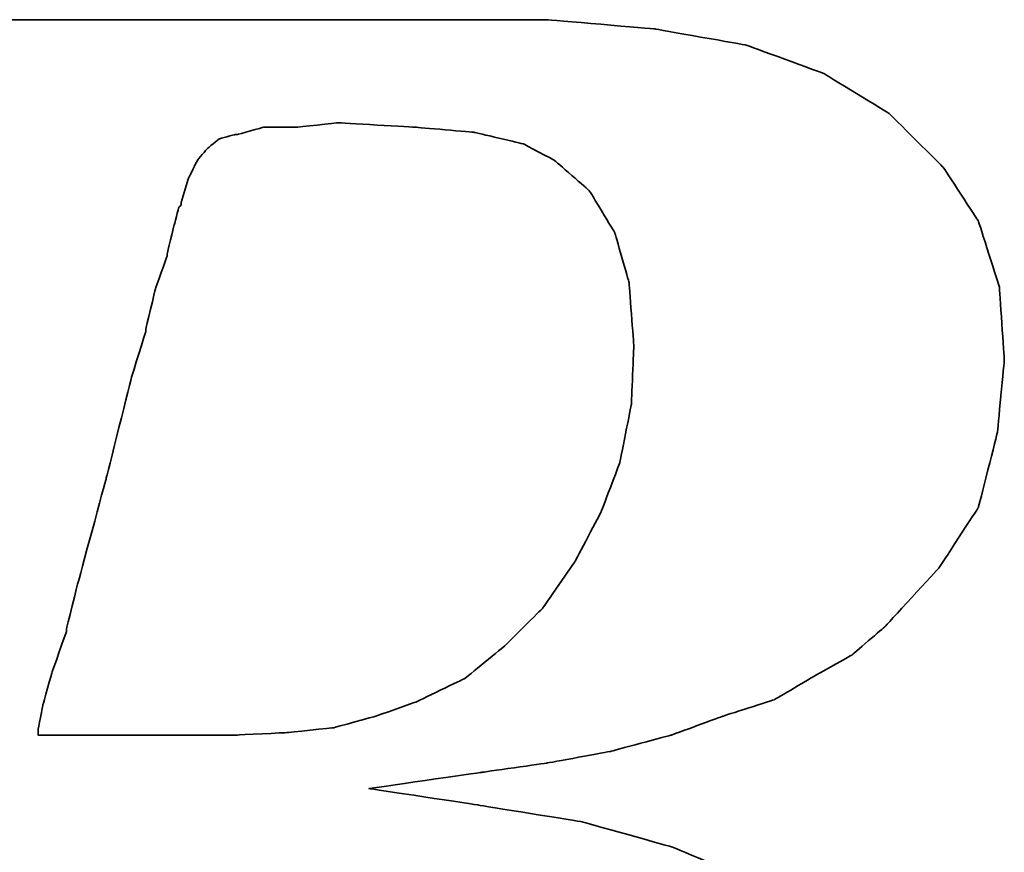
# Model space of a CAD drawing. Header units: millimetres. Extents: x -257 to 3135, y -1556 to 860.
# Tile 22 of 256: x 45.49 to 47.98, y -1533.06 to -1530.96. Entities that reach past the tile are written whole.
import ezdxf

# ---------------------------------------------------------------- set-up
doc = ezdxf.new("R2010")
doc.units = ezdxf.units.MM
doc.layers.add('DIM', color=4, linetype='CONTINUOUS')
doc.layers.add('layer 1', color=7, linetype='CONTINUOUS')

# ---------------------------------------------------------------- blocks, each defined once
blk = doc.blocks.new('TBI MOTION logo(完整正式版)')
at = {"layer": 'layer 1', "color": 22, "lineweight": 35}
for points, knots in [([(-64.65375, -6.86375), (-64.65375, -6.86375), (-64.84375, -7.29625), (-64.84375, -7.29625), (-64.84375, -7.29625), (-64.84375, -7.29625), (-64.86875, -7.34375), (-64.86875, -7.34375), (-64.86875, -7.34375), (-64.86875, -7.34375), (-64.86875, -7.36875), (-64.86875, -7.36875), (-64.86875, -7.36875), (-64.86875, -7.36875), (-65.15375, -7.65375), (-65.15375, -7.65375), (-65.15375, -7.65375), (-65.15375, -7.65375), (-65.17875, -7.65375), (-65.17875, -7.65375), (-65.17875, -7.65375), (-65.17875, -7.65375), (-65.20375, -7.67875), (-65.20375, -7.67875), (-65.20375, -7.67875), (-65.20375, -7.67875), (-65.58875, -7.87125), (-65.58875, -7.87125), (-65.58875, -7.87125), (-65.58875, -7.87125), (-65.63375, -7.87125), (-65.63375, -7.87125), (-65.63375, -7.87125), (-65.63375, -7.87125), (-65.65875, -7.89375), (-65.65875, -7.89375), (-65.65875, -7.89375), (-65.65875, -7.89375), (-66.09375, -7.94375), (-66.09375, -7.94375), (-66.09375, -7.94375), (-66.09375, -7.94375), (-66.11375, -7.94375), (-66.11375, -7.94375), (-66.11375, -7.94375), (-66.11375, -7.94375), (-66.16375, -7.94375), (-66.16375, -7.94375), (-66.16375, -7.94375), (-66.16375, -7.94375), (-66.30875, -7.94375), (-66.30875, -7.94375), (-66.30875, -7.94375), (-66.30875, -7.94375), (-66.69375, -7.94375), (-66.69375, -7.94375), (-66.69375, -7.94375), (-66.69375, -7.94375), (-67.07375, -7.94375), (-67.07375, -7.94375), (-67.07375, -7.94375), (-67.07375, -7.94375), (-67.12375, -7.94375), (-67.12375, -7.94375), (-67.12375, -7.94375), (-67.12375, -7.94375), (-67.12375, -7.96625), (-67.12375, -7.96625), (-67.12375, -7.96625), (-67.12375, -7.96625), (-67.14875, -7.99125), (-67.14875, -7.99125), (-67.14875, -7.99125), (-67.14875, -7.99125), (-67.24375, -8.34875), (-67.24375, -8.34875), (-67.24375, -8.34875), (-67.24375, -8.34875), (-67.31375, -8.68625), (-67.31375, -8.68625), (-67.31375, -8.68625), (-67.31375, -8.68625), (-67.26875, -8.68625), (-67.26875, -8.68625), (-67.26875, -8.68625), (-67.26875, -8.68625), (-67.07375, -8.68625), (-67.07375, -8.68625), (-67.07375, -8.68625), (-67.07375, -8.68625), (-66.54875, -8.68625), (-66.54875, -8.68625), (-66.54875, -8.68625), (-66.54875, -8.68625), (-65.82625, -8.68625), (-65.82625, -8.68625), (-65.82625, -8.68625), (-65.82625, -8.68625), (-65.01375, -8.68625), (-65.01375, -8.68625), (-65.01375, -8.68625), (-65.01375, -8.68625), (-64.05375, -8.68625), (-64.05375, -8.68625), (-64.05375, -8.68625), (-64.05375, -8.68625), (-62.08375, -8.68625), (-62.08375, -8.68625), (-62.08375, -8.68625), (-62.08375, -8.68625), (-60.06875, -8.68625), (-60.06875, -8.68625), (-60.06875, -8.68625), (-60.06875, -8.68625), (-59.10875, -8.68625), (-59.10875, -8.68625), (-59.10875, -8.68625), (-59.10875, -8.68625), (-58.29375, -8.68625), (-58.29375, -8.68625), (-58.29375, -8.68625), (-58.29375, -8.68625), (-57.57375, -8.68625), (-57.57375, -8.68625), (-57.57375, -8.68625), (-57.57375, -8.68625), (-57.04875, -8.68625), (-57.04875, -8.68625), (-57.04875, -8.68625), (-57.04875, -8.68625), (-56.85375, -8.68625), (-56.85375, -8.68625), (-56.85375, -8.68625), (-56.85375, -8.68625), (-56.70875, -8.68625), (-56.70875, -8.68625), (-56.70875, -8.68625), (-56.70875, -8.68625), (-56.61375, -8.68625), (-56.61375, -8.68625), (-56.61375, -8.68625), (-56.61375, -8.68625), (-56.56875, -8.68625), (-56.56875, -8.68625), (-56.56875, -8.68625), (-56.56875, -8.68625), (-55.65375, -8.63875), (-55.65375, -8.63875), (-55.65375, -8.63875), (-55.65375, -8.63875), (-54.76875, -8.51875), (-54.76875, -8.51875), (-54.76875, -8.51875), (-54.76875, -8.51875), (-53.90375, -8.30375), (-53.90375, -8.30375), (-53.90375, -8.30375), (-53.90375, -8.30375), (-53.08875, -8.03875), (-53.08875, -8.03875), (-53.08875, -8.03875), (-53.08875, -8.03875), (-52.34375, -7.65375), (-52.34375, -7.65375), (-52.34375, -7.65375), (-52.34375, -7.65375), (-51.69875, -7.29625), (-51.69875, -7.29625), (-51.69875, -7.29625), (-51.69875, -7.29625), (-51.21875, -6.91125), (-51.21875, -6.91125), (-51.21875, -6.91125), (-51.21875, -6.91125), (-50.83375, -6.50375), (-50.83375, -6.50375), (-50.83375, -6.50375), (-50.83375, -6.50375), (-50.44875, -5.94875), (-50.44875, -5.94875), (-50.44875, -5.94875), (-50.44875, -5.94875), (-50.13875, -5.30375), (-50.13875, -5.30375), (-50.13875, -5.30375), (-50.13875, -5.30375), (-49.99375, -4.65375), (-49.99375, -4.65375), (-49.99375, -4.65375), (-49.99375, -4.65375), (-49.92375, -3.98375), (-49.92375, -3.98375), (-49.92375, -3.98375), (-49.92375, -3.98375), (-49.99375, -3.19374), (-49.99375, -3.19374), (-49.99375, -3.19374), (-49.99375, -3.19374), (-50.23374, -2.44874), (-50.23374, -2.44874), (-50.23374, -2.44874), (-50.23374, -2.44874), (-50.59375, -1.87374), (-50.59375, -1.87374), (-50.59375, -1.87374), (-50.59375, -1.87374), (-51.09875, -1.31874), (-51.09875, -1.31874), (-51.09875, -1.31874), (-51.09875, -1.31874), (-51.74375, -0.81875), (-51.74375, -0.81875), (-51.74375, -0.81875), (-51.74375, -0.81875), (-52.53875, -0.48125), (-52.53875, -0.48125), (-52.53875, -0.48125), (-52.53875, -0.48125), (-53.47375, -0.21875), (-53.47375, -0.21875), (-53.47375, -0.21875), (-53.47375, -0.21875), (-54.52875, -0.04874), (-54.52875, -0.04874), (-54.52875, -0.04874), (-54.52875, -0.04874), (-55.65375, 0.12125), (-55.65375, 0.12125), (-55.65375, 0.12125), (-55.65375, 0.12125), (-54.50375, 0.28624), (-54.50375, 0.28624), (-54.50375, 0.28624), (-54.50375, 0.28624), (-53.83375, 0.38124), (-53.83375, 0.38124), (-53.83375, 0.38124), (-53.83375, 0.38124), (-53.18375, 0.50125), (-53.18375, 0.50125), (-53.18375, 0.50125), (-53.18375, 0.50125), (-52.55875, 0.66874), (-52.55875, 0.66874), (-52.55875, 0.66874), (-52.55875, 0.66874), (-52.03375, 0.86124), (-52.03375, 0.86124), (-52.03375, 0.86124), (-52.03375, 0.86124), (-51.50374, 1.03124), (-51.50374, 1.03124), (-51.50374, 1.03124), (-51.50374, 1.03124), (-51.09875, 1.27125), (-51.09875, 1.27125), (-51.09875, 1.27125), (-51.09875, 1.27125), (-50.71375, 1.48624), (-50.71375, 1.48624), (-50.71375, 1.48624), (-50.71375, 1.48624), (-50.37625, 1.77625), (-50.37625, 1.77625), (-50.37625, 1.77625), (-50.37625, 1.77625), (-49.82375, 2.37625), (-49.82375, 2.37625), (-49.82375, 2.37625), (-49.82375, 2.37625), (-49.41875, 2.99625), (-49.41875, 2.99625), (-49.41875, 2.99625), (-49.41875, 2.99625), (-49.22375, 3.76625), (-49.22375, 3.76625), (-49.22375, 3.76625), (-49.22375, 3.76625), (-49.15375, 4.50874), (-49.15375, 4.50874), (-49.15375, 4.50874), (-49.15375, 4.50874), (-49.20375, 5.25125), (-49.20375, 5.25125), (-49.20375, 5.25125), (-49.20375, 5.25125), (-49.41875, 5.92625), (-49.41875, 5.92625), (-49.41875, 5.92625), (-49.41875, 5.92625), (-49.77875, 6.47625), (-49.77875, 6.47625), (-49.77875, 6.47625), (-49.77875, 6.47625), (-50.33125, 7.02624), (-50.33125, 7.02624), (-50.33125, 7.02624), (-50.33125, 7.02624), (-51.00125, 7.43625), (-51.00125, 7.43625), (-51.00125, 7.43625), (-51.00125, 7.43625), (-51.79375, 7.72625), (-51.79375, 7.72625), (-51.79375, 7.72625), (-51.79375, 7.72625), (-52.72875, 7.89124), (-52.72875, 7.89124), (-52.72875, 7.89124), (-52.72875, 7.89124), (-53.83375, 7.98625), (-53.83375, 7.98625), (-53.83375, 7.98625), (-53.83375, 7.98625), (-53.92875, 7.98625), (-53.92875, 7.98625), (-53.92875, 7.98625), (-53.92875, 7.98625), (-54.26375, 7.98625), (-54.26375, 7.98625), (-54.26375, 7.98625), (-54.26375, 7.98625), (-54.74375, 7.98625), (-54.74375, 7.98625), (-54.74375, 7.98625), (-54.74375, 7.98625), (-55.36875, 7.98625), (-55.36875, 7.98625), (-55.36875, 7.98625), (-55.36875, 7.98625), (-56.13375, 7.98625), (-56.13375, 7.98625), (-56.13375, 7.98625), (-56.13375, 7.98625), (-56.94875, 7.98625), (-56.94875, 7.98625), (-56.94875, 7.98625), (-56.94875, 7.98625), (-58.77625, 7.98625), (-58.77625, 7.98625), (-58.77625, 7.98625), (-58.77625, 7.98625), (-60.59875, 7.98625), (-60.59875, 7.98625), (-60.59875, 7.98625), (-60.59875, 7.98625), (-61.41375, 7.98625), (-61.41375, 7.98625), (-61.41375, 7.98625), (-61.41375, 7.98625), (-62.17875, 7.98625), (-62.17875, 7.98625), (-62.17875, 7.98625), (-62.17875, 7.98625), (-62.80375, 7.98625), (-62.80375, 7.98625), (-62.80375, 7.98625), (-62.80375, 7.98625), (-63.30625, 7.98625), (-63.30625, 7.98625), (-63.30625, 7.98625), (-63.30625, 7.98625), (-63.57375, 7.98625), (-63.57375, 7.98625), (-63.57375, 7.98625), (-63.57375, 7.98625), (-63.57375, 7.96375), (-63.57375, 7.96375), (-63.57375, 7.96375), (-63.57375, 7.96375), (-63.59875, 7.94125), (-63.59875, 7.94125), (-63.59875, 7.94125), (-63.59875, 7.94125), (-63.69375, 7.55625), (-63.69375, 7.55625), (-63.69375, 7.55625), (-63.69375, 7.55625), (-63.76375, 7.24624), (-63.76375, 7.24624), (-63.76375, 7.24624), (-63.76375, 7.24624), (-63.23875, 7.24624), (-63.23875, 7.24624), (-63.23875, 7.24624), (-63.23875, 7.24624), (-62.75875, 7.24624), (-62.75875, 7.24624), (-62.75875, 7.24624), (-62.75875, 7.24624), (-62.61125, 7.24624), (-62.61125, 7.24624), (-62.61125, 7.24624), (-62.61125, 7.24624), (-62.56625, 7.24624), (-62.56625, 7.24624), (-62.56625, 7.24624), (-62.56625, 7.24624), (-62.22875, 7.24624), (-62.22875, 7.24624), (-62.22875, 7.24624), (-62.22875, 7.24624), (-62.20375, 7.24624), (-62.20375, 7.24624), (-62.20375, 7.24624), (-62.20375, 7.24624), (-62.17875, 7.21875), (-62.17875, 7.21875), (-62.17875, 7.21875), (-62.17875, 7.21875), (-61.96375, 7.17125), (-61.96375, 7.17125), (-61.96375, 7.17125), (-61.96375, 7.17125), (-61.72375, 7.12624), (-61.72375, 7.12624), (-61.72375, 7.12624), (-61.72375, 7.12624), (-61.70375, 7.12624), (-61.70375, 7.12624), (-61.70375, 7.12624), (-61.70375, 7.12624), (-61.55875, 7.07624), (-61.55875, 7.07624), (-61.55875, 7.07624), (-61.55875, 7.07624), (-61.50875, 7.07624), (-61.50875, 7.07624), (-61.50875, 7.07624), (-61.50875, 7.07624), (-61.48375, 7.02624), (-61.48375, 7.02624), (-61.48375, 7.02624), (-61.48375, 7.02624), (-61.31875, 6.83375), (-61.31875, 6.83375), (-61.31875, 6.83375), (-61.31875, 6.83375), (-61.29375, 6.81125), (-61.29375, 6.81125), (-61.29375, 6.81125), (-61.29375, 6.81125), (-61.29375, 6.78625), (-61.29375, 6.78625), (-61.29375, 6.78625), (-61.29375, 6.78625), (-61.19875, 6.50124), (-61.19875, 6.50124), (-61.19875, 6.50124), (-61.19875, 6.50124), (-61.17375, 6.45124), (-61.17375, 6.45124), (-61.17375, 6.45124), (-61.17375, 6.45124), (-61.19875, 6.40625), (-61.19875, 6.40625), (-61.19875, 6.40625), (-61.19875, 6.40625), (-61.26875, 5.99624), (-61.26875, 5.99624), (-61.26875, 5.99624), (-61.26875, 5.99624), (-61.26875, 5.85125), (-61.26875, 5.85125), (-61.26875, 5.85125), (-61.26875, 5.85125), (-61.26875, 5.82625), (-61.26875, 5.82625), (-61.26875, 5.82625), (-61.26875, 5.82625), (-61.29375, 5.80625), (-61.29375, 5.80625), (-61.29375, 5.80625), (-61.29375, 5.80625), (-61.34125, 5.66125), (-61.34125, 5.66125), (-61.34125, 5.66125), (-61.34125, 5.66125), (-61.41375, 5.44625), (-61.41375, 5.44625), (-61.41375, 5.44625), (-61.41375, 5.44625), (-61.48375, 5.15625), (-61.48375, 5.15625), (-61.48375, 5.15625), (-61.48375, 5.15625), (-61.58375, 4.82124), (-61.58375, 4.82124), (-61.58375, 4.82124), (-61.58375, 4.82124), (-61.79875, 4.00375), (-61.79875, 4.00375), (-61.79875, 4.00375), (-61.79875, 4.00375), (-62.05875, 2.99625), (-62.05875, 2.99625), (-62.05875, 2.99625), (-62.05875, 2.99625), (-62.34875, 1.91625), (-62.34875, 1.91625), (-62.34875, 1.91625), (-62.34875, 1.91625), (-62.97375, -0.41124), (-62.97375, -0.41124), (-62.97375, -0.41124), (-62.97375, -0.41124), (-63.59875, -2.75875), (-63.59875, -2.75875), (-63.59875, -2.75875), (-63.59875, -2.75875), (-63.88375, -3.86374), (-63.88375, -3.86374), (-63.88375, -3.86374), (-63.88375, -3.86374), (-64.14875, -4.82374), (-64.14875, -4.82374), (-64.14875, -4.82374), (-64.14875, -4.82374), (-64.36375, -5.64125), (-64.36375, -5.64125), (-64.36375, -5.64125), (-64.36375, -5.64125), (-64.43625, -5.97625), (-64.43625, -5.97625), (-64.43625, -5.97625), (-64.43625, -5.97625), (-64.50875, -6.28625), (-64.50875, -6.28625), (-64.50875, -6.28625), (-64.50875, -6.28625), (-64.50875, -6.30875), (-64.50875, -6.30875), (-64.50875, -6.30875), (-64.50875, -6.30875), (-64.57875, -6.50375), (-64.57875, -6.50375), (-64.57875, -6.50375), (-64.57875, -6.50375), (-64.62875, -6.69625), (-64.62875, -6.69625), (-64.62875, -6.69625), (-64.62875, -6.69625), (-64.62875, -6.76875), (-64.62875, -6.76875), (-64.62875, -6.76875), (-64.62875, -6.76875), (-64.62875, -6.81375), (-64.62875, -6.81375), (-64.62875, -6.81375), (-64.62875, -6.81375), (-64.62875, -6.83875), (-64.62875, -6.83875), (-64.62875, -6.83875), (-64.62875, -6.83875), (-64.65375, -6.86375), (-64.65375, -6.86375)], [0, 0, 0, 0, 0.00719424, 0.00719424, 0.00719424, 0.00719425, 0.01438849, 0.01438849, 0.01438849, 0.0143885, 0.02158273, 0.02158273, 0.02158273, 0.02158274, 0.02877698, 0.02877698, 0.02877698, 0.02877699, 0.03597122, 0.03597122, 0.03597122, 0.03597123, 0.04316547, 0.04316547, 0.04316547, 0.04316548, 0.05035971, 0.05035971, 0.05035971, 0.05035972, 0.05755396, 0.05755396, 0.05755396, 0.05755397, 0.0647482, 0.0647482, 0.0647482, 0.06474821, 0.07194245, 0.07194245, 0.07194245, 0.07194246, 0.07913669, 0.07913669, 0.07913669, 0.0791367, 0.08633094, 0.08633094, 0.08633094, 0.08633095, 0.09352518, 0.09352518, 0.09352518, 0.09352519, 0.10071942, 0.10071942, 0.10071942, 0.10071943, 0.10791367, 0.10791367, 0.10791367, 0.10791368, 0.11510791, 0.11510791, 0.11510791, 0.11510792, 0.12230216, 0.12230216, 0.12230216, 0.12230217, 0.1294964, 0.1294964, 0.1294964, 0.12949641, 0.13669065, 0.13669065, 0.13669065, 0.13669066, 0.14388489, 0.14388489, 0.14388489, 0.1438849, 0.15107914, 0.15107914, 0.15107914, 0.15107915, 0.15827338, 0.15827338, 0.15827338, 0.15827339, 0.16546763, 0.16546763, 0.16546763, 0.16546764, 0.17266187, 0.17266187, 0.17266187, 0.17266188, 0.17985612, 0.17985612, 0.17985612, 0.17985613, 0.18705036, 0.18705036, 0.18705036, 0.18705037, 0.1942446, 0.1942446, 0.1942446, 0.19424461, 0.20143885, 0.20143885, 0.20143885, 0.20143886, 0.20863309, 0.20863309, 0.20863309, 0.2086331, 0.21582734, 0.21582734, 0.21582734, 0.21582735, 0.22302158, 0.22302158, 0.22302158, 0.22302159, 0.23021583, 0.23021583, 0.23021583, 0.23021584, 0.23741007, 0.23741007, 0.23741007, 0.23741008, 0.24460432, 0.24460432, 0.24460432, 0.24460433, 0.25179856, 0.25179856, 0.25179856, 0.25179857, 0.25899281, 0.25899281, 0.25899281, 0.25899282, 0.26618705, 0.26618705, 0.26618705, 0.26618706, 0.27338129, 0.27338129, 0.27338129, 0.2733813, 0.28057554, 0.28057554, 0.28057554, 0.28057555, 0.28776978, 0.28776978, 0.28776978, 0.28776979, 0.29496403, 0.29496403, 0.29496403, 0.29496404, 0.30215827, 0.30215827, 0.30215827, 0.30215828, 0.30935252, 0.30935252, 0.30935252, 0.30935253, 0.31654676, 0.31654676, 0.31654676, 0.31654677, 0.32374101, 0.32374101, 0.32374101, 0.32374102, 0.33093525, 0.33093525, 0.33093525, 0.33093526, 0.3381295, 0.3381295, 0.3381295, 0.33812951, 0.34532374, 0.34532374, 0.34532374, 0.34532375, 0.35251799, 0.35251799, 0.35251799, 0.352518, 0.35971223, 0.35971223, 0.35971223, 0.35971224, 0.36690647, 0.36690647, 0.36690647, 0.36690648, 0.37410072, 0.37410072, 0.37410072, 0.37410073, 0.38129496, 0.38129496, 0.38129496, 0.38129497, 0.38848921, 0.38848921, 0.38848921, 0.38848922, 0.39568345, 0.39568345, 0.39568345, 0.39568346, 0.4028777, 0.4028777, 0.4028777, 0.40287771, 0.41007194, 0.41007194, 0.41007194, 0.41007195, 0.41726619, 0.41726619, 0.41726619, 0.4172662, 0.42446043, 0.42446043, 0.42446043, 0.42446044, 0.43165468, 0.43165468, 0.43165468, 0.43165469, 0.43884892, 0.43884892, 0.43884892, 0.43884893, 0.44604317, 0.44604317, 0.44604317, 0.44604318, 0.45323741, 0.45323741, 0.45323741, 0.45323742, 0.46043165, 0.46043165, 0.46043165, 0.46043166, 0.4676259, 0.4676259, 0.4676259, 0.46762591, 0.47482014, 0.47482014, 0.47482014, 0.47482015, 0.48201439, 0.48201439, 0.48201439, 0.4820144, 0.48920863, 0.48920863, 0.48920863, 0.48920864, 0.49640288, 0.49640288, 0.49640288, 0.49640289, 0.50359712, 0.50359712, 0.50359712, 0.50359713, 0.51079137, 0.51079137, 0.51079137, 0.51079138, 0.51798561, 0.51798561, 0.51798561, 0.51798562, 0.52517986, 0.52517986, 0.52517986, 0.52517987, 0.5323741, 0.5323741, 0.5323741, 0.53237411, 0.53956835, 0.53956835, 0.53956835, 0.53956836, 0.54676259, 0.54676259, 0.54676259, 0.5467626, 0.55395683, 0.55395683, 0.55395683, 0.55395684, 0.56115108, 0.56115108, 0.56115108, 0.56115109, 0.56834532, 0.56834532, 0.56834532, 0.56834533, 0.57553957, 0.57553957, 0.57553957, 0.57553958, 0.58273381, 0.58273381, 0.58273381, 0.58273382, 0.58992806, 0.58992806, 0.58992806, 0.58992807, 0.5971223, 0.5971223, 0.5971223, 0.59712231, 0.60431655, 0.60431655, 0.60431655, 0.60431656, 0.61151079, 0.61151079, 0.61151079, 0.6115108, 0.61870504, 0.61870504, 0.61870504, 0.61870505, 0.62589928, 0.62589928, 0.62589928, 0.62589929, 0.63309353, 0.63309353, 0.63309353, 0.63309354, 0.64028777, 0.64028777, 0.64028777, 0.64028778, 0.64748201, 0.64748201, 0.64748201, 0.64748202, 0.65467626, 0.65467626, 0.65467626, 0.65467627, 0.6618705, 0.6618705, 0.6618705, 0.66187051, 0.66906475, 0.66906475, 0.66906475, 0.66906476, 0.67625899, 0.67625899, 0.67625899, 0.676259, 0.68345324, 0.68345324, 0.68345324, 0.68345325, 0.69064748, 0.69064748, 0.69064748, 0.69064749, 0.69784173, 0.69784173, 0.69784173, 0.69784174, 0.70503597, 0.70503597, 0.70503597, 0.70503598, 0.71223022, 0.71223022, 0.71223022, 0.71223023, 0.71942446, 0.71942446, 0.71942446, 0.71942447, 0.72661871, 0.72661871, 0.72661871, 0.72661872, 0.73381295, 0.73381295, 0.73381295, 0.73381296, 0.74100719, 0.74100719, 0.74100719, 0.7410072, 0.74820144, 0.74820144, 0.74820144, 0.74820145, 0.75539568, 0.75539568, 0.75539568, 0.75539569, 0.76258993, 0.76258993, 0.76258993, 0.76258994, 0.76978417, 0.76978417, 0.76978417, 0.76978418, 0.77697842, 0.77697842, 0.77697842, 0.77697843, 0.78417266, 0.78417266, 0.78417266, 0.78417267, 0.79136691, 0.79136691, 0.79136691, 0.79136692, 0.79856115, 0.79856115, 0.79856115, 0.79856116, 0.8057554, 0.8057554, 0.8057554, 0.80575541, 0.81294964, 0.81294964, 0.81294964, 0.81294965, 0.82014388, 0.82014388, 0.82014388, 0.82014389, 0.82733813, 0.82733813, 0.82733813, 0.82733814, 0.83453237, 0.83453237, 0.83453237, 0.83453238, 0.84172662, 0.84172662, 0.84172662, 0.84172663, 0.84892086, 0.84892086, 0.84892086, 0.84892087, 0.85611511, 0.85611511, 0.85611511, 0.85611512, 0.86330935, 0.86330935, 0.86330935, 0.86330936, 0.8705036, 0.8705036, 0.8705036, 0.87050361, 0.87769784, 0.87769784, 0.87769784, 0.87769785, 0.88489209, 0.88489209, 0.88489209, 0.8848921, 0.89208633, 0.89208633, 0.89208633, 0.89208634, 0.89928058, 0.89928058, 0.89928058, 0.89928059, 0.90647482, 0.90647482, 0.90647482, 0.90647483, 0.91366906, 0.91366906, 0.91366906, 0.91366907, 0.92086331, 0.92086331, 0.92086331, 0.92086332, 0.92805755, 0.92805755, 0.92805755, 0.92805756, 0.9352518, 0.9352518, 0.9352518, 0.93525181, 0.94244604, 0.94244604, 0.94244604, 0.94244605, 0.94964029, 0.94964029, 0.94964029, 0.9496403, 0.95683453, 0.95683453, 0.95683453, 0.95683454, 0.96402878, 0.96402878, 0.96402878, 0.96402879, 0.97122302, 0.97122302, 0.97122302, 0.97122303, 0.97841727, 0.97841727, 0.97841727, 0.97841728, 0.98561151, 0.98561151, 0.98561151, 0.98561152, 0.99280576, 0.99280576, 0.99280576, 0.99280577, 1, 1, 1, 1]), ([(-57.50375, 6.35625), (-57.50375, 6.35625), (-57.57375, 6.11625), (-57.57375, 6.11625), (-57.57375, 6.11625), (-57.57375, 6.11625), (-57.57375, 6.09125), (-57.57375, 6.09125), (-57.57375, 6.09125), (-57.57375, 6.09125), (-57.59875, 6.06625), (-57.59875, 6.06625), (-57.59875, 6.06625), (-57.59875, 6.06625), (-57.64875, 5.87625), (-57.64875, 5.87625), (-57.64875, 5.87625), (-57.64875, 5.87625), (-57.71875, 5.58875), (-57.71875, 5.58875), (-57.71875, 5.58875), (-57.71875, 5.58875), (-57.71875, 5.56625), (-57.71875, 5.56625), (-57.71875, 5.56625), (-57.71875, 5.56625), (-57.83875, 5.23125), (-57.83875, 5.23125), (-57.83875, 5.23125), (-57.83875, 5.23125), (-57.93625, 4.82124), (-57.93625, 4.82124), (-57.93625, 4.82124), (-57.93625, 4.82124), (-57.93625, 4.79624), (-57.93625, 4.79624), (-57.93625, 4.79624), (-57.93625, 4.79624), (-58.07875, 4.34125), (-58.07875, 4.34125), (-58.07875, 4.34125), (-58.07875, 4.34125), (-58.34375, 3.28625), (-58.34375, 3.28625), (-58.34375, 3.28625), (-58.34375, 3.28625), (-58.62875, 2.23124), (-58.62875, 2.23124), (-58.62875, 2.23124), (-58.62875, 2.23124), (-58.74875, 1.75125), (-58.74875, 1.75125), (-58.74875, 1.75125), (-58.74875, 1.75125), (-58.74875, 1.72625), (-58.74875, 1.72625), (-58.74875, 1.72625), (-58.74875, 1.72625), (-58.89375, 1.31625), (-58.89375, 1.31625), (-58.89375, 1.31625), (-58.89375, 1.31625), (-58.98875, 0.98124), (-58.98875, 0.98124), (-58.98875, 0.98124), (-58.98875, 0.98124), (-59.03875, 0.71625), (-59.03875, 0.71625), (-59.03875, 0.71625), (-59.03875, 0.71625), (-59.03875, 0.66874), (-59.03875, 0.66874), (-59.03875, 0.66874), (-59.03875, 0.66874), (-58.91875, 0.66874), (-58.91875, 0.66874), (-58.91875, 0.66874), (-58.91875, 0.66874), (-58.53375, 0.66874), (-58.53375, 0.66874), (-58.53375, 0.66874), (-58.53375, 0.66874), (-58.10375, 0.66874), (-58.10375, 0.66874), (-58.10375, 0.66874), (-58.10375, 0.66874), (-57.66875, 0.66874), (-57.66875, 0.66874), (-57.66875, 0.66874), (-57.66875, 0.66874), (-57.33375, 0.66874), (-57.33375, 0.66874), (-57.33375, 0.66874), (-57.33375, 0.66874), (-57.09375, 0.66874), (-57.09375, 0.66874), (-57.09375, 0.66874), (-57.09375, 0.66874), (-56.99875, 0.66874), (-56.99875, 0.66874), (-56.99875, 0.66874), (-56.99875, 0.66874), (-56.49375, 0.69374), (-56.49375, 0.69374), (-56.49375, 0.69374), (-56.49375, 0.69374), (-56.01375, 0.74374), (-56.01375, 0.74374), (-56.01375, 0.74374), (-56.01375, 0.74374), (-55.58375, 0.86124), (-55.58375, 0.86124), (-55.58375, 0.86124), (-55.58375, 0.86124), (-55.17375, 1.00624), (-55.17375, 1.00624), (-55.17375, 1.00624), (-55.17375, 1.00624), (-54.67375, 1.24625), (-54.67375, 1.24625), (-54.67375, 1.24625), (-54.67375, 1.24625), (-54.26375, 1.58124), (-54.26375, 1.58124), (-54.26375, 1.58124), (-54.26375, 1.58124), (-53.87875, 1.96374), (-53.87875, 1.96374), (-53.87875, 1.96374), (-53.87875, 1.96374), (-53.54375, 2.44625), (-53.54375, 2.44625), (-53.54375, 2.44625), (-53.54375, 2.44625), (-53.27875, 2.95125), (-53.27875, 2.95125), (-53.27875, 2.95125), (-53.27875, 2.95125), (-53.08875, 3.45124), (-53.08875, 3.45124), (-53.08875, 3.45124), (-53.08875, 3.45124), (-52.96875, 4.05124), (-52.96875, 4.05124), (-52.96875, 4.05124), (-52.96875, 4.05124), (-52.94375, 4.65125), (-52.94375, 4.65125), (-52.94375, 4.65125), (-52.94375, 4.65125), (-52.99375, 5.30125), (-52.99375, 5.30125), (-52.99375, 5.30125), (-52.99375, 5.30125), (-53.13875, 5.80625), (-53.13875, 5.80625), (-53.13875, 5.80625), (-53.13875, 5.80625), (-53.39875, 6.23625), (-53.39875, 6.23625), (-53.39875, 6.23625), (-53.39875, 6.23625), (-53.75875, 6.54875), (-53.75875, 6.54875), (-53.75875, 6.54875), (-53.75875, 6.54875), (-54.07375, 6.71625), (-54.07375, 6.71625), (-54.07375, 6.71625), (-54.07375, 6.71625), (-54.57375, 6.83375), (-54.57375, 6.83375), (-54.57375, 6.83375), (-54.57375, 6.83375), (-55.17375, 6.88625), (-55.17375, 6.88625), (-55.17375, 6.88625), (-55.17375, 6.88625), (-55.96875, 6.93125), (-55.96875, 6.93125), (-55.96875, 6.93125), (-55.96875, 6.93125), (-56.39875, 6.88625), (-56.39875, 6.88625), (-56.39875, 6.88625), (-56.39875, 6.88625), (-56.42125, 6.88625), (-56.42125, 6.88625), (-56.42125, 6.88625), (-56.42125, 6.88625), (-56.73375, 6.88625), (-56.73375, 6.88625), (-56.73375, 6.88625), (-56.73375, 6.88625), (-56.99875, 6.81125), (-56.99875, 6.81125), (-56.99875, 6.81125), (-56.99875, 6.81125), (-57.02375, 6.81125), (-57.02375, 6.81125), (-57.02375, 6.81125), (-57.02375, 6.81125), (-57.18875, 6.76625), (-57.18875, 6.76625), (-57.18875, 6.76625), (-57.18875, 6.76625), (-57.30875, 6.66625), (-57.30875, 6.66625), (-57.30875, 6.66625), (-57.30875, 6.66625), (-57.40875, 6.54875), (-57.40875, 6.54875), (-57.40875, 6.54875), (-57.40875, 6.54875), (-57.50375, 6.35625), (-57.50375, 6.35625)], [0, 0, 0, 0, 0.01851852, 0.01851852, 0.01851852, 0.01851853, 0.03703704, 0.03703704, 0.03703704, 0.03703705, 0.05555556, 0.05555556, 0.05555556, 0.05555557, 0.07407407, 0.07407407, 0.07407407, 0.07407408, 0.09259259, 0.09259259, 0.09259259, 0.0925926, 0.11111111, 0.11111111, 0.11111111, 0.11111112, 0.12962963, 0.12962963, 0.12962963, 0.12962964, 0.14814815, 0.14814815, 0.14814815, 0.14814816, 0.16666667, 0.16666667, 0.16666667, 0.16666668, 0.18518519, 0.18518519, 0.18518519, 0.1851852, 0.2037037, 0.2037037, 0.2037037, 0.20370371, 0.22222222, 0.22222222, 0.22222222, 0.22222223, 0.24074074, 0.24074074, 0.24074074, 0.24074075, 0.25925926, 0.25925926, 0.25925926, 0.25925927, 0.27777778, 0.27777778, 0.27777778, 0.27777779, 0.2962963, 0.2962963, 0.2962963, 0.29629631, 0.31481481, 0.31481481, 0.31481481, 0.31481482, 0.33333333, 0.33333333, 0.33333333, 0.33333334, 0.35185185, 0.35185185, 0.35185185, 0.35185186, 0.37037037, 0.37037037, 0.37037037, 0.37037038, 0.38888889, 0.38888889, 0.38888889, 0.3888889, 0.40740741, 0.40740741, 0.40740741, 0.40740742, 0.42592593, 0.42592593, 0.42592593, 0.42592594, 0.44444444, 0.44444444, 0.44444444, 0.44444445, 0.46296296, 0.46296296, 0.46296296, 0.46296297, 0.48148148, 0.48148148, 0.48148148, 0.48148149, 0.5, 0.5, 0.5, 0.50000001, 0.51851852, 0.51851852, 0.51851852, 0.51851853, 0.53703704, 0.53703704, 0.53703704, 0.53703705, 0.55555556, 0.55555556, 0.55555556, 0.55555557, 0.57407407, 0.57407407, 0.57407407, 0.57407408, 0.59259259, 0.59259259, 0.59259259, 0.5925926, 0.61111111, 0.61111111, 0.61111111, 0.61111112, 0.62962963, 0.62962963, 0.62962963, 0.62962964, 0.64814815, 0.64814815, 0.64814815, 0.64814816, 0.66666667, 0.66666667, 0.66666667, 0.66666668, 0.68518519, 0.68518519, 0.68518519, 0.6851852, 0.7037037, 0.7037037, 0.7037037, 0.70370371, 0.72222222, 0.72222222, 0.72222222, 0.72222223, 0.74074074, 0.74074074, 0.74074074, 0.74074075, 0.75925926, 0.75925926, 0.75925926, 0.75925927, 0.77777778, 0.77777778, 0.77777778, 0.77777779, 0.7962963, 0.7962963, 0.7962963, 0.79629631, 0.81481481, 0.81481481, 0.81481481, 0.81481482, 0.83333333, 0.83333333, 0.83333333, 0.83333334, 0.85185185, 0.85185185, 0.85185185, 0.85185186, 0.87037037, 0.87037037, 0.87037037, 0.87037038, 0.88888889, 0.88888889, 0.88888889, 0.8888889, 0.90740741, 0.90740741, 0.90740741, 0.90740742, 0.92592593, 0.92592593, 0.92592593, 0.92592594, 0.94444444, 0.94444444, 0.94444444, 0.94444445, 0.96296296, 0.96296296, 0.96296296, 0.96296297, 0.98148148, 0.98148148, 0.98148148, 0.98148149, 1, 1, 1, 1])]:
    blk.add_open_spline(points, degree=3, knots=knots, dxfattribs=at)

msp = doc.modelspace()

# ---------------------------------------------------------------- block references
at = {"layer": 'DIM', "color": 7, "xscale": 0.246592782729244, "yscale": 0.246592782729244, "zscale": 0.246592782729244}
msp.add_blockref('TBI MOTION logo(完整正式版)', (60.0971, -1532.9253), dxfattribs=at)

doc.saveas('drawing.dxf')
